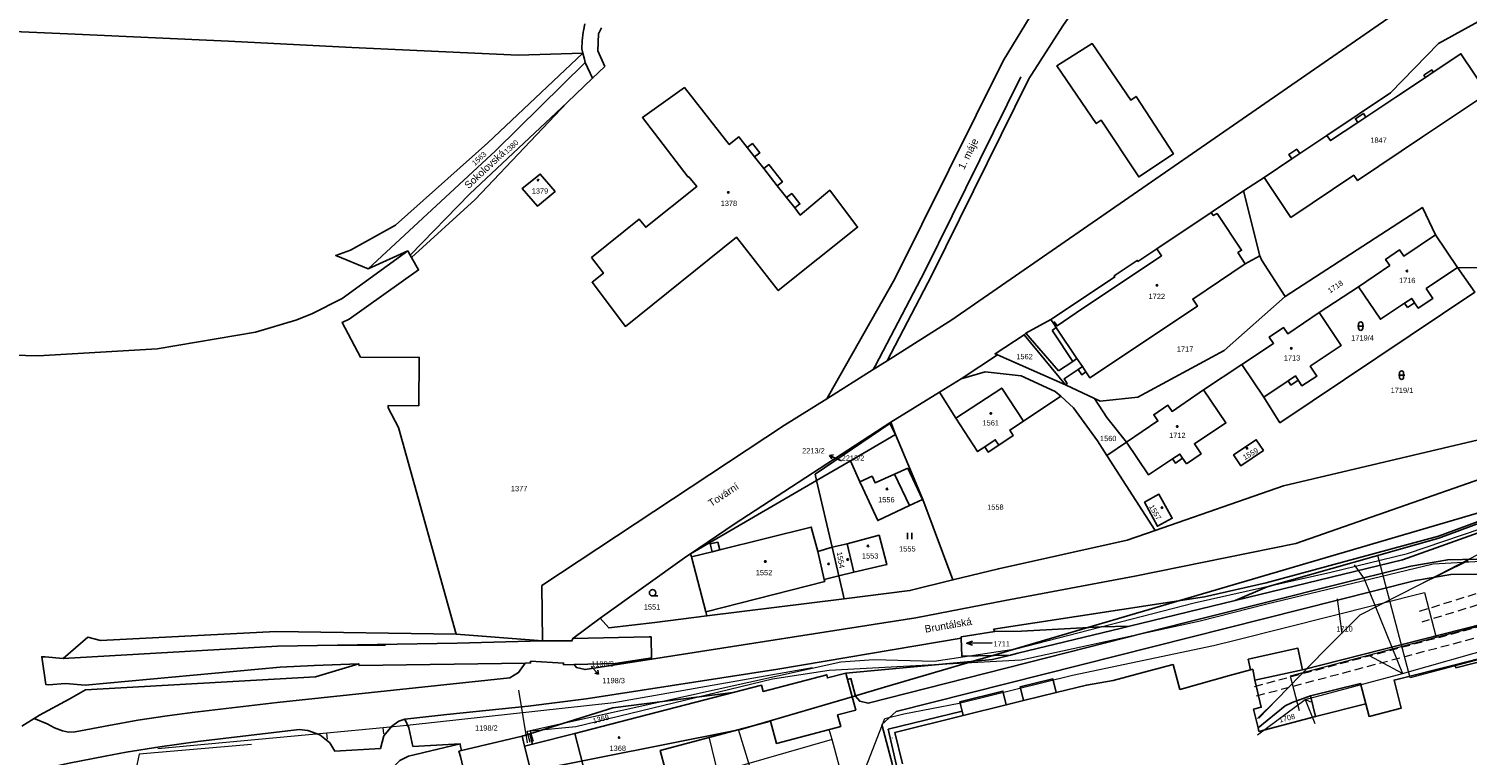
# Model space of a CAD drawing. Header units: metres. Extents: x -535942 to -530626, y -1087729 to -1086275.
# Tile 6 of 247: x -534818 to -534478, y -1087016 to -1086845. Entities that reach past the tile are written whole.
import ezdxf
from ezdxf.enums import TextEntityAlignment as Align

# ---------------------------------------------------------------- set-up
doc = ezdxf.new("R2010")
doc.units = ezdxf.units.M
doc.linetypes.add('B_CARA_03', pattern=[3, 2, -1])
for name, color, linetype in [('_blok katastr', 7, 'Continuous'), ('_blok podklad SS', 7, 'Continuous'), ('_blok SS sítě', 7, 'Continuous')]:
    doc.layers.add(name, color=color, linetype=linetype)
for name, color, linetype, lineweight in [('AG plyn', 251, 'G_POTR_632_PN', 13), ('AG silno NN', 251, 'G_VED_660_PN', 13), ('AG slabo podzemni', 251, 'G_VED_670_PN', 13), ('AG_SS kanal_déšť', 251, 'G_POTR_626_PN', 13), ('AG_SS náhon', 251, 'B_CARA_03', 13), ('AG_SS osvětlení', 251, 'HP_04_VO', 13), ('AG_SS voda pitna', 251, 'G_POTR_616_PN', 13), ('AG_SS voda uzitkova', 251, 'G_POTR_617_PN', 13)]:
    doc.layers.add(name, color=color, linetype=linetype, lineweight=lineweight)
for name, color, linetype, true_color in [('BT_BPEJ', 7, 'Continuous', 0x7fffff), ('BT_hranice_parcel', 7, 'Continuous', 0x007f00), ('BT_mapove_znacky', 7, 'Continuous', 0x007f00), ('BT_prvky_mapy', 7, 'Continuous', 0x007f00), ('BT_text_parcel', 7, 'Continuous', 0x007f00), ('BT_vnitrni_kresby', 7, 'Continuous', 0x007f00)]:
    doc.layers.add(name, color=color, linetype=linetype, true_color=true_color)
doc.layers.add('BT_hranice_budov', color=7, linetype='Continuous', lineweight=30, true_color=0x007f00)
doc.styles.add('BT_text_mapy_m', font='arial.ttf', dxfattribs={"height": 5})
doc.styles.add('ROMANS', font='romans')
doc.linetypes.add('G_POTR_616_PN', pattern='A,0.5,-1,2,-6.5,[2,hpfmlin.shx,S=1,R=0,X=0,Y=0],-6.5,2,-1,0.5', length=20)
doc.linetypes.add('G_POTR_617_PN', pattern='A,0.5,-1,2,-6.5,[1,hpfmlin.shx,S=1,R=0,X=0,Y=0],-6.5,2,-1,0.5', length=20)
doc.linetypes.add('G_POTR_626_PN', pattern='A,0.5,-1,2,-6.5,[8,hpfmlin.shx,S=1,R=0,X=0,Y=0],-6.5,2,-1,0.5', length=20)
doc.linetypes.add('G_POTR_632_PN', pattern='A,0.5,-1,2,-6.5,[13,hpfmlin.shx,S=1,R=0,X=0,Y=0],-6.5,2,-1,0.5', length=20)
doc.linetypes.add('G_VED_660_PN', pattern='A,0.5,-1,2,-6.5,[28,hpfmlin.shx,S=1,R=0,X=0,Y=0],-6.5,2,-1,0.5', length=20)
doc.linetypes.add('G_VED_670_PN', pattern='A,0.5,-1,2,-6.5,[31,hpfmlin.shx,S=1,R=0,X=0,Y=0],-6.5,2,-1,0.5', length=20)
doc.linetypes.add('HP_04_VO', pattern='A,0.5,-1,2,-5,[28,hpfmlin.shx,S=1,R=0,X=0,Y=0],-0.8,["VO",ROMANS,S=1.7,R=0,X=2.75,Y=-0.8],-7,2,-1,0.5', length=19.8)

# ---------------------------------------------------------------- blocks, each defined once
blk = doc.blocks.new('BT_symbol_304')
at = {"layer": 'BT_mapove_znacky', "lineweight": -3}
blk.add_line((0, 0), (1.25, 0), dxfattribs=at)
blk.add_circle((0, 0.75), 0.75, dxfattribs=at)
blk = doc.blocks.new('BT_symbol_306')
at = {"layer": 'BT_mapove_znacky', "lineweight": -3}
for p, q in [((-0.5, 0), (-0.5, 1.5)), ((0.5, 0), (0.5, 1.5))]:
    blk.add_line(p, q, dxfattribs=at)
blk = doc.blocks.new('BT_symbol_802')
at = {"layer": 'BT_mapove_znacky', "lineweight": -3}
blk.add_line((-3, 0), (3, 0), dxfattribs=at)
blk.add_lwpolyline([(1.6262, -0.5), (3, 0), (1.6262, 0.5)], dxfattribs=at)
blk = doc.blocks.new('BT_symbol_316')
at = {"layer": 'BT_mapove_znacky', "lineweight": -3}
blk.add_line((-0.75, 1), (0.75, 1), dxfattribs=at)
blk.add_lwpolyline([(0, 0), (0.1913, 0.0381), (0.3536, 0.1464), (0.4619, 0.3087), (0.5, 0.5), (0.5, 1.5), (0.4619, 1.6913), (0.3536, 1.8536), (0.1913, 1.9619), (0, 2), (-0.1913, 1.9619), (-0.3536, 1.8536), (-0.4619, 1.6913), (-0.5, 1.5), (-0.5, 0.5), (-0.4619, 0.3087), (-0.3536, 0.1464), (-0.1913, 0.0381), (0, 0)], dxfattribs=at)
blk = doc.blocks.new('BT_symbol_404')
at = {"layer": 'BT_mapove_znacky', "lineweight": -3}
blk.add_circle((0, 0), 0.175, dxfattribs=at)
blk = doc.blocks.new('BT_symbol_402')
at = {"layer": 'BT_mapove_znacky', "lineweight": -3}
blk.add_circle((0, 0), 0.175, dxfattribs=at)
blk = doc.blocks.new('BT_symbol_arrow')
at = {"layer": 'BT_text_parcel', "lineweight": -3}
for p in [(-0.5, 1.7), (0, 0), (0.5, 1.7)]:
    blk.add_line(p, (0, 2.5), dxfattribs=at)
blk = doc.blocks.new('_KATASTR')
at = {"layer": 'BT_BPEJ', "lineweight": -3}
blk.add_lwpolyline([(-534844.02, -1087048.52), (-534780.46, -1087035.89), (-534765.34, -1087032.89), (-534759.97, -1087031.83), (-534757.86, -1087031.41), (-534750.05, -1087029.86), (-534730.86, -1087026.05), (-534714.53, -1087022.81), (-534699.47, -1087019.82), (-534651.6, -1087010.32), (-534650, -1087010), (-534646.23, -1087008.89), (-534623.64, -1087002.26), (-534622.82, -1087002.02), (-534615.96, -1087000), (-534595.1, -1086993.87), (-534590.4, -1086992.49), (-534567.99, -1086985.9), (-534456, -1086953)], dxfattribs=at)
at = {"layer": 'BT_hranice_budov', "lineweight": -3}
for points in [[(-534557.88, -1086861.38), (-534556.63, -1086860.53), (-534547.81, -1086874.1), (-534556, -1086879.54), (-534564.91, -1086866.13), (-534566.03, -1086866.96), (-534575.36, -1086853.32), (-534567, -1086848.06), (-534557.88, -1086861.38)], [(-534511.6, -1086869.72), (-534510.78, -1086870.95), (-534504.3, -1086866.71), (-534502.4, -1086865.44), (-534495.32, -1086860.7), (-534488.38, -1086856.05), (-534486.52, -1086854.81), (-534480, -1086850.44), (-534473.7, -1086859.85), (-534489.03, -1086870.11), (-534504.38, -1086880.39), (-534505.28, -1086879.14), (-534520.1, -1086889.09), (-534526.43, -1086879.66), (-534519.88, -1086875.27), (-534518.03, -1086874.03), (-534511.6, -1086869.72)], [(-534685.16, -1086898.53), (-534673.86, -1086889.51), (-534672.33, -1086891.43), (-534660.3, -1086881.82), (-534662.17, -1086879.48), (-534662.29, -1086879.57), (-534673.11, -1086865.54), (-534663.21, -1086858.46), (-534652.64, -1086871.9), (-534650.36, -1086870.1), (-534648.38, -1086872.62), (-534646.66, -1086874.8), (-534644.49, -1086877.57), (-534641.3, -1086881.62), (-534639.11, -1086884.42), (-534637.19, -1086886.85), (-534635.87, -1086888.53), (-534628.91, -1086882.7), (-534622.36, -1086891.4), (-534641.07, -1086906.36), (-534650.95, -1086893.76), (-534677.12, -1086914.83), (-534685, -1086904.4), (-534682.34, -1086902.26), (-534685.16, -1086898.53)], [(-534693.73, -1086882.96), (-534697.89, -1086886.42), (-534701.5, -1086882.28), (-534697.21, -1086878.87), (-534693.73, -1086882.96)], [(-534570.75, -1086911.63), (-534575.27, -1086914.66), (-534575.86, -1086913.79), (-534576.19, -1086914.01), (-534575.46, -1086915.11), (-534575.24, -1086915.44), (-534570.58, -1086922.41), (-534569.31, -1086924.32), (-534568.47, -1086925.57), (-534567.53, -1086926.98), (-534542.17, -1086910.05), (-534543.28, -1086908.39), (-534530.86, -1086900.02), (-534532.6, -1086897.41), (-534531.75, -1086896.85), (-534537.54, -1086888.18), (-534538.42, -1086888.67), (-534538.92, -1086887.92), (-534551.72, -1086896.48), (-534550.6, -1086898.15), (-534570.75, -1086911.63)], [(-534496.76, -1086900.47), (-534497.75, -1086899.01), (-534494.45, -1086896.78), (-534493.46, -1086898.24), (-534486.02, -1086893.21), (-534480.78, -1086900.9), (-534488.17, -1086905.9), (-534486.6, -1086908.22), (-534490.05, -1086910.54), (-534490.94, -1086909.24), (-534491.61, -1086908.23), (-534493.3, -1086909.36), (-534498.98, -1086913.15), (-534504.19, -1086905.49), (-534496.76, -1086900.47)], [(-534520.77, -1086927.67), (-534526.51, -1086931.52), (-534531.65, -1086923.82), (-534524.21, -1086918.82), (-534525.2, -1086917.35), (-534521.84, -1086915.09), (-534520.85, -1086916.56), (-534513.4, -1086911.56), (-534508.21, -1086919.29), (-534515.54, -1086924.23), (-534513.98, -1086926.54), (-534517.51, -1086928.84), (-534518.38, -1086927.53), (-534519.06, -1086926.52), (-534520.77, -1086927.67)], [(-534599.13, -1086936.46), (-534588.34, -1086929.39), (-534583.2, -1086937.15), (-534586.44, -1086939.3), (-534585.61, -1086940.56), (-534589.03, -1086942.83), (-534589.86, -1086941.58), (-534592.36, -1086943.24), (-534594.03, -1086944.35), (-534599.13, -1086936.46)], [(-534544.76, -1086947.28), (-534545.65, -1086945.94), (-534546.31, -1086944.94), (-534548.03, -1086946.08), (-534553.72, -1086949.84), (-534558.92, -1086942.18), (-534551.49, -1086937.14), (-534552.47, -1086935.69), (-534549.12, -1086933.42), (-534548.14, -1086934.87), (-534540.72, -1086929.83), (-534535.45, -1086937.59), (-534542.87, -1086942.53), (-534541.31, -1086944.88), (-534544.76, -1086947.28)], [(-534533.65, -1086945.17), (-534528.3, -1086941.58), (-534526.6, -1086944.11), (-534531.95, -1086947.71), (-534533.65, -1086945.17)], [(-534613.63, -1086949.67), (-534610.13, -1086957.09), (-534617.6, -1086960.66), (-534621.08, -1086953.03), (-534621.78, -1086951.49), (-534618.93, -1086950.21), (-534618.23, -1086951.75), (-534613.63, -1086949.67)], [(-534551.23, -1086954.44), (-534548.11, -1086960.1), (-534551.62, -1086962), (-534554.62, -1086956.31), (-534551.23, -1086954.44)], [(-534661.56, -1086969.25), (-534661.48, -1086969.55), (-534658.19, -1086982.22), (-534630.08, -1086975.05), (-534630.2, -1086974.6), (-534631.75, -1086967.97), (-534633.28, -1086962.18), (-534654.87, -1086967.58), (-534656.66, -1086968.03), (-534661.56, -1086969.25)], [(-534615.41, -1086971.06), (-534617.26, -1086964.12), (-534624.83, -1086966.14), (-534623.27, -1086972.87), (-534615.41, -1086971.06)], [(-534624.83, -1086966.14), (-534628.32, -1086966.96), (-534626.75, -1086973.67), (-534623.27, -1086972.87)], [(-534481.15, -1086995.45), (-534481.36, -1086994.72), (-534495.77, -1086998.3), (-534494.08, -1087004.9), (-534501.65, -1087006.89), (-534502.42, -1087003.94), (-534514.33, -1087006.94), (-534527.65, -1087010.43), (-534527.86, -1087009.56), (-534528.93, -1087005.2), (-534527.09, -1087004.71), (-534528.59, -1086998.3), (-534529.11, -1086995.75), (-534529.6, -1086995.85), (-534534.59, -1086997.23), (-534545.42, -1087000.28), (-534546.3, -1087000.49), (-534547.92, -1086994.63), (-534553.51, -1086996.1), (-534562.01, -1086998.4), (-534568.35, -1086999.49), (-534575.47, -1087001.25), (-534583.21, -1087003.16), (-534587.26, -1087004.16), (-534597.4, -1087006.66), (-534613.53, -1087010.64), (-534611.75, -1087018.09)], [(-534442.58, -1086985.56), (-534481.15, -1086995.45)], [(-534626.32, -1087009.26), (-534627.05, -1087006.48), (-534622.79, -1087005.43), (-534624.74, -1086998.19), (-534625.14, -1086996.71), (-534629.46, -1086997.78), (-534629.64, -1086997.05), (-534644.65, -1087000.99), (-534645.04, -1086999.51), (-534651.74, -1087001.24), (-534674.23, -1087007.06), (-534689.08, -1087010.89), (-534685.82, -1087023.43), (-534671.19, -1087019.59), (-534671.04, -1087020.15), (-534667.78, -1087019.3), (-534668.93, -1087014.92), (-534642.91, -1087008.01), (-534641.52, -1087013.27), (-534626.32, -1087009.26)], [(-534715.79, -1087014.89), (-534716.4, -1087015.09), (-534716.06, -1087016.34), (-534711.31, -1087036.36), (-534696.34, -1087032.76), (-534697.83, -1087026.44), (-534700.94, -1087013.88), (-534701.49, -1087011.54), (-534715.79, -1087014.89)]]:
    blk.add_lwpolyline(points, dxfattribs=at)
at = {"layer": 'BT_hranice_parcel', "lineweight": -3}
for points in [[(-534457.42, -1086954.5), (-534485.18, -1086964.81), (-534525.72, -1086976.32), (-534533.24, -1086979.49), (-534493.78, -1086969.89), (-534465.8, -1086959.93)], [(-534687.16, -1086850.34), (-534687.42, -1086849.31), (-534687.35, -1086847.39), (-534687.09, -1086845.35), (-534687.05, -1086845.08), (-534686.71, -1086843.37)], [(-534444.99, -1086812.31), (-534490.83, -1086837.65), (-534600.14, -1086913.28), (-534615.38, -1086922.91), (-534604.81, -1086902.73), (-534581.94, -1086856.39), (-534573.9, -1086843.84), (-534564.53, -1086830.37), (-534552.12, -1086816.37), (-534544.29, -1086807.79), (-534528.58, -1086795.4), (-534387.22, -1086683.81), (-534372.23, -1086671.73), (-534370.29, -1086672.75), (-534366.72, -1086674.91), (-534357.46, -1086685.77), (-534347.15, -1086717.56), (-534334.38, -1086748.48), (-534333.96, -1086750.16), (-534348.89, -1086759.99), (-534376.28, -1086774.32), (-534410.42, -1086793.24)], [(-534511.6, -1086869.72), (-534496.61, -1086859.71), (-534485.29, -1086848.06), (-534389.73, -1086795.3)], [(-534588.02, -1086852.13), (-534581.59, -1086841.64), (-534575.94, -1086833.73)], [(-534687.16, -1086850.34), (-534702.4, -1086850.79), (-534741.67, -1086848.99), (-534770.75, -1086847.48), (-534806.97, -1086845.86), (-534830.58, -1086844.79)], [(-534827.74, -1086921.44), (-534815.66, -1086921.73), (-534787.58, -1086920.11), (-534764.45, -1086916.17), (-534754.88, -1086913.34), (-534751.11, -1086911.83), (-534743.98, -1086908.25), (-534728.5, -1086897)], [(-534682.81, -1086844.33), (-534683.51, -1086845.77)], [(-534683.51, -1086845.77), (-534683.65, -1086849.77)], [(-534566.03, -1086866.96), (-534575.36, -1086853.32), (-534567, -1086848.06), (-534557.88, -1086861.38), (-534556.63, -1086860.53), (-534547.81, -1086874.1)], [(-534687.16, -1086850.34), (-534686.81, -1086851.73), (-534686.62, -1086852.5), (-534707.81, -1086873.37), (-534737.81, -1086901.2), (-534745.49, -1086898.09), (-534741.96, -1086896.81), (-534731.41, -1086890.96), (-534709.57, -1086871.51), (-534687.16, -1086850.34)], [(-534737.81, -1086901.2), (-534728.5, -1086897), (-534727.91, -1086898.02), (-534727.6, -1086898.57), (-534712.6, -1086884.83), (-534690.89, -1086861.99), (-534684.87, -1086856.23), (-534686.62, -1086852.5)], [(-534683.65, -1086849.77), (-534681.96, -1086853.45)], [(-534613.56, -1086903.61), (-534588.02, -1086852.13)], [(-534504.3, -1086866.71), (-534504.89, -1086865.82), (-534503, -1086864.55), (-534502.4, -1086865.44), (-534495.32, -1086860.7), (-534488.38, -1086856.05), (-534488.72, -1086855.54), (-534486.86, -1086854.29), (-534486.52, -1086854.81), (-534480, -1086850.44), (-534473.7, -1086859.85), (-534489.03, -1086870.11), (-534504.38, -1086880.39), (-534505.28, -1086879.14), (-534520.1, -1086889.09), (-534526.43, -1086879.66), (-534519.88, -1086875.27), (-534520.56, -1086874.24), (-534518.72, -1086873.01), (-534518.03, -1086874.03), (-534511.6, -1086869.72), (-534510.78, -1086870.95), (-534504.3, -1086866.71)], [(-534681.96, -1086853.45), (-534684.87, -1086856.23)], [(-534673.11, -1086865.54), (-534663.21, -1086858.46), (-534652.64, -1086871.9), (-534650.36, -1086870.1), (-534648.38, -1086872.62), (-534647.16, -1086871.66), (-534645.45, -1086873.85), (-534646.66, -1086874.8), (-534644.49, -1086877.57), (-534643.27, -1086876.61), (-534640.08, -1086880.67), (-534641.3, -1086881.62), (-534639.11, -1086884.42), (-534637.89, -1086883.46), (-534635.97, -1086885.9), (-534637.19, -1086886.85)], [(-534547.81, -1086874.1), (-534556, -1086879.54), (-534564.91, -1086866.13), (-534566.03, -1086866.96)], [(-534701.5, -1086882.28), (-534697.21, -1086878.87), (-534693.73, -1086882.96), (-534697.89, -1086886.42), (-534701.5, -1086882.28)], [(-534531.28, -1086882.81), (-534526.43, -1086879.66)], [(-534567.53, -1086926.98), (-534542.17, -1086910.05), (-534543.28, -1086908.39), (-534530.86, -1086900.02), (-534527.43, -1086898.13), (-534531.28, -1086882.81), (-534538.92, -1086887.92), (-534551.72, -1086896.48), (-534556.2, -1086899.49), (-534556.37, -1086899.24), (-534561.82, -1086902.89), (-534561.66, -1086903.14), (-534571.86, -1086909.97), (-534576.72, -1086913.22), (-534582.65, -1086916.45), (-534583.08, -1086916.81)], [(-534486.02, -1086893.21), (-534489.09, -1086886.74), (-534521.44, -1086907.8)], [(-534496.76, -1086900.47), (-534497.75, -1086899.01), (-534494.45, -1086896.78), (-534493.46, -1086898.24), (-534486.02, -1086893.21), (-534480.78, -1086900.9), (-534488.17, -1086905.9), (-534486.6, -1086908.22), (-534490.05, -1086910.54), (-534490.94, -1086909.24), (-534492.63, -1086910.37)], [(-534727.6, -1086898.57), (-534725.93, -1086901.47), (-534742.3, -1086913.14), (-534743.98, -1086913.92), (-534739.61, -1086922.05), (-534725.78, -1086922.13), (-534725.9, -1086933.56), (-534733.15, -1086933.5), (-534733.15, -1086934.05), (-534730.67, -1086938.67), (-534717.1, -1086987.45)], [(-534567.53, -1086926.98), (-534568.47, -1086925.57), (-534569.47, -1086926.24), (-534570.3, -1086924.99), (-534573.63, -1086927.21), (-534572.87, -1086928.28), (-534573.29, -1086928.63), (-534566.42, -1086931.87), (-534565.11, -1086932.49), (-534556.24, -1086931.55), (-534535.86, -1086920.48), (-534521.44, -1086907.8), (-534527.03, -1086899.09), (-534527.43, -1086898.13)], [(-534480.78, -1086900.9), (-534476.74, -1086906.74), (-534522.7, -1086937.58), (-534526.51, -1086931.52)], [(-534504.19, -1086905.49), (-534496.76, -1086900.47)], [(-534437.59, -1086901.28), (-534480.78, -1086900.9)], [(-534696.67, -1086989.01), (-534696.84, -1086975.98), (-534639.62, -1086938.11), (-534629.58, -1086931.88), (-534629.25, -1086931.17), (-534613.56, -1086903.61)], [(-534515.54, -1086924.23), (-534508.21, -1086919.29), (-534513.4, -1086911.56), (-534504.19, -1086905.49), (-534498.98, -1086913.15), (-534493.3, -1086909.36), (-534492.63, -1086910.37)], [(-534520.85, -1086916.56), (-534513.4, -1086911.56)], [(-534583.08, -1086916.81), (-534573.29, -1086928.63), (-534589.34, -1086921.54), (-534589.92, -1086921.28), (-534583.08, -1086916.81)], [(-534540.72, -1086929.83), (-534531.65, -1086923.82), (-534524.21, -1086918.82), (-534525.2, -1086917.35), (-534521.84, -1086915.09), (-534520.85, -1086916.56)], [(-534615.38, -1086922.91), (-534618.67, -1086924.99), (-534629.58, -1086931.88)], [(-534589.34, -1086921.54), (-534597.94, -1086927.21), (-534592.22, -1086925.53), (-534583.74, -1086926.45), (-534575.69, -1086930.15), (-534574.42, -1086931.31), (-534571.4, -1086934.08), (-534565.71, -1086941.85), (-534563.5, -1086945.29), (-534558.92, -1086942.18), (-534563.54, -1086936.31), (-534566.42, -1086931.87)], [(-534515.54, -1086924.23), (-534513.98, -1086926.54), (-534517.51, -1086928.84), (-534518.38, -1086927.53), (-534520.09, -1086928.67), (-534520.77, -1086927.67), (-534526.51, -1086931.52), (-534531.65, -1086923.82)], [(-534594.03, -1086944.35), (-534599.13, -1086936.46), (-534603.06, -1086930.38), (-534614.51, -1086937.46), (-534613.44, -1086940.37), (-534606.94, -1086955.65), (-534599.86, -1086974.68), (-534589.13, -1086972.04), (-534558.75, -1086965.26), (-534552.14, -1086962.97)], [(-534603.06, -1086930.38), (-534597.94, -1086927.21)], [(-534558.92, -1086942.18), (-534551.49, -1086937.14), (-534552.47, -1086935.69), (-534549.12, -1086933.42), (-534548.14, -1086934.87), (-534540.72, -1086929.83), (-534535.45, -1086937.59), (-534542.87, -1086942.53), (-534541.31, -1086944.88), (-534544.76, -1086947.28)], [(-534574.42, -1086931.31), (-534583.2, -1086937.15), (-534586.44, -1086939.3), (-534585.61, -1086940.56), (-534589.03, -1086942.83), (-534591.53, -1086944.49), (-534592.36, -1086943.24), (-534594.03, -1086944.35)], [(-534563.5, -1086945.29), (-534552.14, -1086962.97), (-534521.86, -1086952.47), (-534453.47, -1086936.33)], [(-534632.05, -1086951.21), (-534624.04, -1086946.54), (-534613.44, -1086940.37), (-534614.72, -1086937.72), (-534632.32, -1086949.72), (-534632.05, -1086951.21)], [(-534544.76, -1086947.28), (-534545.65, -1086945.94), (-534547.36, -1086947.08), (-534548.03, -1086946.08), (-534553.72, -1086949.84), (-534558.92, -1086942.18)], [(-534531.95, -1086947.71), (-534533.65, -1086945.17), (-534528.3, -1086941.58), (-534526.6, -1086944.11)], [(-534526.6, -1086944.11), (-534531.95, -1086947.71)], [(-534624.04, -1086946.54), (-534621.78, -1086951.49), (-534621.08, -1086953.03)], [(-534632.05, -1086951.21), (-534661.75, -1086968.5)], [(-534628.32, -1086966.96), (-534632.05, -1086951.21)], [(-534606.94, -1086955.65), (-534607.02, -1086955.69), (-534610.13, -1086957.09), (-534617.6, -1086960.66), (-534621.08, -1086953.03)], [(-534554.62, -1086956.31), (-534551.23, -1086954.44), (-534548.11, -1086960.1)], [(-534551.62, -1086962), (-534554.62, -1086956.31)], [(-534455.75, -1086958.32), (-534455.92, -1086957.74), (-534456.66, -1086958.04), (-534460.16, -1086961), (-534466.92, -1086965.43), (-534476.18, -1086969.74), (-534483.09, -1086969.92), (-534491.78, -1086971.43), (-534510.11, -1086975.99), (-534554.58, -1086987.18), (-534619.89, -1087003.79), (-534621.82, -1087003.3), (-534622.81, -1087002.07), (-534623.91, -1086997.97), (-534624.74, -1086998.19)], [(-534548.11, -1086960.1), (-534551.62, -1086962)], [(-534623.27, -1086972.87), (-534615.41, -1086971.06), (-534617.26, -1086964.12), (-534624.83, -1086966.14)], [(-534626.75, -1086973.67), (-534623.27, -1086972.87), (-534624.83, -1086966.14), (-534628.32, -1086966.96), (-534626.75, -1086973.67)], [(-534657.94, -1086983.17), (-534670.17, -1086984.7), (-534681.05, -1086986), (-534683.06, -1086983.73), (-534662.64, -1086969.02), (-534661.75, -1086968.5), (-534661.56, -1086969.25), (-534661.48, -1086969.55)], [(-534661.48, -1086969.55), (-534658.19, -1086982.22), (-534657.94, -1086983.17), (-534625.48, -1086979.11), (-534626.75, -1086973.67)], [(-534546.3, -1087000.49), (-534547.92, -1086994.63), (-534553.51, -1086996.1), (-534562.01, -1086998.4), (-534568.35, -1086999.49), (-534575.47, -1087001.25), (-534576.26, -1086998.05), (-534584.01, -1086999.92), (-534583.21, -1087003.16), (-534587.26, -1087004.16), (-534588.06, -1087000.92), (-534598.2, -1087003.42), (-534597.66, -1087005.63), (-534597.4, -1087006.66), (-534613.53, -1087010.64), (-534611.75, -1087018.09)], [(-534614.09, -1087018.31), (-534616.6, -1087008.78), (-534613.28, -1087005.76), (-534509.15, -1086979.46), (-534490.71, -1086974.78), (-534482.38, -1086973.37), (-534475.68, -1086973.27)], [(-534441.52, -1086976.59), (-534517.36, -1086995.86)], [(-534599.86, -1086974.68), (-534610, -1086977.17), (-534625.48, -1086979.11)], [(-534533.24, -1086979.49), (-534558.16, -1086985.56)], [(-534689.51, -1086988.48), (-534683.06, -1086983.73)], [(-534442.77, -1086984.83), (-534481.36, -1086994.72), (-534495.77, -1086998.3), (-534494.08, -1087004.9), (-534501.65, -1087006.89), (-534502.42, -1087003.94), (-534503.66, -1086999.15), (-534515.48, -1087002.01)], [(-534717.1, -1086987.45), (-534696.67, -1086989.01), (-534716.83, -1086989.63), (-534759.2, -1086990.32), (-534809.83, -1086993.18), (-534803.98, -1086988.21), (-534801.01, -1086988.93), (-534759.62, -1086986.85), (-534717.1, -1086987.45)], [(-534670.95, -1086993.04), (-534670.96, -1086992.7), (-534671.07, -1086988.71), (-534671.09, -1086988.12), (-534671.49, -1086988.13), (-534689.51, -1086988.48), (-534689.74, -1086989.08), (-534696.67, -1086989.01)], [(-534586.3, -1086992.41), (-534584.5, -1086991.97), (-534560.08, -1086986.03), (-534558.16, -1086985.56), (-534564.86, -1086985.74), (-534583.65, -1086986.73), (-534589.98, -1086986.84), (-534597.93, -1086988.13), (-534597.92, -1086988.43), (-534597.79, -1086992.63), (-534586.3, -1086992.41)], [(-534680.13, -1087004.82), (-534699.65, -1087010.96), (-534701.49, -1087011.54), (-534715.79, -1087014.89), (-534716.01, -1087013.95), (-534716.16, -1087013.33), (-534727.29, -1087013.98), (-534728.24, -1087009.56), (-534729.15, -1087007.5), (-534719.27, -1087006.4), (-534700.06, -1087004.43), (-534686.4, -1087002.77), (-534641.2, -1086995.73), (-534597.92, -1086988.43)], [(-534527.86, -1087009.56), (-534528.93, -1087005.2), (-534527.09, -1087004.71), (-534528.59, -1086998.3), (-534517.36, -1086995.86), (-534518.45, -1086990.79), (-534530.17, -1086993.37), (-534529.6, -1086995.85), (-534534.59, -1086997.23), (-534545.42, -1087000.28), (-534546.3, -1087000.49)], [(-534700.78, -1086994.28), (-534702.35, -1086996.55), (-534704.42, -1086997.75), (-534759.29, -1087003.56), (-534779.35, -1087005.95), (-534785.26, -1087006.76), (-534792.18, -1087007.79), (-534799.06, -1087009), (-534806.98, -1087010.51), (-534808.51, -1087010.57), (-534809.95, -1087010.29), (-534811.81, -1087009.58), (-534813.61, -1087008.61), (-534816.67, -1087007.4), (-534815.38, -1087006.58), (-534808.42, -1087002.83), (-534804.51, -1087000.58), (-534750.28, -1086997.5), (-534740, -1086994.5)], [(-534809.83, -1086993.18), (-534814.01, -1086992.85), (-534814.86, -1086992.8), (-534813.85, -1086999.36), (-534813.22, -1086999.39), (-534809.27, -1086999.1), (-534804.64, -1086999.49), (-534758.58, -1086995.28), (-534750.61, -1086994.9), (-534740, -1086994.5), (-534739.99, -1086994.88), (-534700.78, -1086994.28), (-534699.5, -1086994.26), (-534699.51, -1086993.88), (-534691.74, -1086994.3), (-534691.73, -1086994.7), (-534689.25, -1086994.64)], [(-534689.25, -1086994.64), (-534679.55, -1086994.41), (-534671.34, -1086993.1), (-534670.95, -1086993.04), (-534670.94, -1086993.39), (-534686.66, -1086995.84), (-534688.7, -1086995.36), (-534689.25, -1086994.64)], [(-534586.3, -1086992.41), (-534590.53, -1086993.44), (-534625.14, -1086996.71)], [(-534644.65, -1087000.99), (-534629.64, -1086997.05), (-534629.46, -1086997.78), (-534625.14, -1086996.71), (-534624.74, -1086998.19), (-534622.79, -1087005.43), (-534627.05, -1087006.48), (-534626.32, -1087009.26), (-534641.52, -1087013.27), (-534642.91, -1087008.01), (-534668.93, -1087014.92), (-534667.78, -1087019.3), (-534671.04, -1087020.15), (-534671.19, -1087019.59), (-534685.82, -1087023.43)], [(-534680.13, -1087004.82), (-534651.74, -1087001.24), (-534674.23, -1087007.06), (-534689.08, -1087010.89), (-534699.08, -1087013.41), (-534700.94, -1087013.88)], [(-534644.65, -1087000.99), (-534645.04, -1086999.51), (-534651.74, -1087001.24)], [(-534515.48, -1087002.01), (-534514.33, -1087006.94), (-534527.65, -1087010.43), (-534527.86, -1087009.56), (-534521.46, -1087004.38), (-534519.82, -1087003.57), (-534515.48, -1087002.01)], [(-534729.15, -1087007.5), (-534730.61, -1087007.98), (-534732.22, -1087009.17), (-534734.15, -1087011.5), (-534734.94, -1087014.43), (-534745.71, -1087015.06), (-534746.86, -1087013.13), (-534749.25, -1087011.23), (-534752.08, -1087010.2), (-534754.14, -1087009.99), (-534778.03, -1087012.81), (-534786.99, -1087014.04), (-534794.92, -1087015.34), (-534799.86, -1087016.24), (-534808.38, -1087017.9), (-534812.28, -1087018.77), (-534815.72, -1087019.6), (-534818.63, -1087020.46)], [(-534819.53, -1087009.22), (-534816.67, -1087007.4)], [(-534715.79, -1087014.89), (-534716.4, -1087015.09), (-534716.06, -1087016.34), (-534711.31, -1087036.36), (-534696.34, -1087032.76), (-534697.83, -1087026.44), (-534700.94, -1087013.88), (-534701.49, -1087011.54)], [(-534716.16, -1087013.33), (-534728.33, -1087016.27), (-534730.38, -1087017.29), (-534732.6, -1087019.53), (-534732.26, -1087019.78), (-534730.06, -1087021.2), (-534730.86, -1087022.82), (-534731.08, -1087024.42), (-534730.85, -1087026.14), (-534731.13, -1087027.95), (-534730.93, -1087028.92), (-534730.57, -1087030.61), (-534731.56, -1087030.86), (-534730.8, -1087034.02), (-534730.13, -1087035.14), (-534728.77, -1087037.7), (-534727.25, -1087039.17), (-534725.11, -1087040.22), (-534724.36, -1087039.05), (-534722.54, -1087039.09), (-534717.81, -1087037.94)]]:
    blk.add_lwpolyline(points, dxfattribs=at)
at = {"layer": 'BT_text_parcel', "lineweight": -3}
for p, q in [((-534626.11, -1086946.53), (-534626.66, -1086946.29)), ((-534685.2, -1086995.1), (-534685.2, -1086995.1))]:
    blk.add_line(p, q, dxfattribs=at)
at = {"layer": 'BT_vnitrni_kresby', "lineweight": -3}
for points in [[(-534606.5, -1086901.75), (-534583.86, -1086855.87)], [(-534488.38, -1086856.05), (-534486.52, -1086854.81)], [(-534713.83, -1086883.53), (-534690.89, -1086861.99)], [(-534644.49, -1086877.57), (-534641.3, -1086881.62)], [(-534727.91, -1086898.02), (-534713.83, -1086883.53)], [(-534639.11, -1086884.42), (-534637.19, -1086886.85)], [(-534538.92, -1086887.92), (-534538.42, -1086888.67)], [(-534538.42, -1086888.67), (-534537.54, -1086888.18)], [(-534537.54, -1086888.18), (-534531.75, -1086896.85)], [(-534551.72, -1086896.48), (-534550.6, -1086898.15)], [(-534550.6, -1086898.15), (-534570.75, -1086911.63)], [(-534531.75, -1086896.85), (-534532.6, -1086897.41)], [(-534532.6, -1086897.41), (-534530.86, -1086900.02)], [(-534618.16, -1086924.01), (-534606.5, -1086901.75)], [(-534493.3, -1086909.36), (-534491.61, -1086908.23)], [(-534491.61, -1086908.23), (-534490.94, -1086909.24)], [(-534576.19, -1086914.01), (-534576.72, -1086913.22)], [(-534570.75, -1086911.63), (-534575.27, -1086914.66)], [(-534582.65, -1086916.45), (-534574.95, -1086925.33)], [(-534576.46, -1086915.77), (-534575.46, -1086915.11)], [(-534576.23, -1086916.11), (-534576.46, -1086915.77)], [(-534576.23, -1086916.11), (-534571.58, -1086923.08)], [(-534575.86, -1086913.79), (-534576.19, -1086914.01)], [(-534576.19, -1086914.01), (-534575.46, -1086915.11)], [(-534575.27, -1086914.66), (-534575.86, -1086913.79)], [(-534575.46, -1086915.11), (-534575.24, -1086915.44)], [(-534575.24, -1086915.44), (-534570.58, -1086922.41)], [(-534574.95, -1086925.33), (-534571.58, -1086923.08)], [(-534571.58, -1086923.08), (-534570.58, -1086922.41)], [(-534570.58, -1086922.41), (-534569.31, -1086924.32)], [(-534618.16, -1086924.01), (-534618.67, -1086924.99)], [(-534570.3, -1086924.99), (-534569.31, -1086924.32)], [(-534569.31, -1086924.32), (-534568.47, -1086925.57)], [(-534520.77, -1086927.67), (-534519.06, -1086926.52)], [(-534519.06, -1086926.52), (-534518.38, -1086927.53)], [(-534599.13, -1086936.46), (-534588.34, -1086929.39)], [(-534588.34, -1086929.39), (-534583.2, -1086937.15)], [(-534614.51, -1086937.46), (-534651.5, -1086961.54)], [(-534592.36, -1086943.24), (-534589.86, -1086941.58)], [(-534589.86, -1086941.58), (-534589.03, -1086942.83)], [(-534518.92, -1086966.05), (-534447.62, -1086941.11)], [(-534548.03, -1086946.08), (-534546.31, -1086944.94)], [(-534546.31, -1086944.94), (-534545.65, -1086945.94)], [(-534621.78, -1086951.49), (-534618.93, -1086950.21)], [(-534618.93, -1086950.21), (-534618.23, -1086951.75)], [(-534618.23, -1086951.75), (-534613.63, -1086949.67)], [(-534613.63, -1086949.67), (-534610.47, -1086948.28)], [(-534613.63, -1086949.67), (-534610.13, -1086957.09)], [(-534610.47, -1086948.28), (-534607.02, -1086955.69)], [(-534485.28, -1086964.37), (-534457.61, -1086954.12)], [(-534651.5, -1086961.54), (-534661.75, -1086968.5)], [(-534654.87, -1086967.58), (-534633.28, -1086962.18)], [(-534633.28, -1086962.18), (-534631.75, -1086967.97)], [(-534525.93, -1086975.34), (-534485.28, -1086964.37)], [(-534657.12, -1086966.18), (-534655.33, -1086965.73)], [(-534656.66, -1086968.03), (-534657.12, -1086966.18)], [(-534656.66, -1086968.03), (-534654.87, -1086967.58)], [(-534655.33, -1086965.73), (-534654.87, -1086967.58)], [(-534631.75, -1086967.97), (-534628.32, -1086966.96)], [(-534556.91, -1086973.76), (-534518.92, -1086966.05)], [(-534661.56, -1086969.25), (-534656.66, -1086968.03)], [(-534631.75, -1086967.97), (-534630.2, -1086974.6)], [(-534630.2, -1086974.6), (-534626.75, -1086973.67)], [(-534630.2, -1086974.6), (-534630.08, -1086975.05)], [(-534587.52, -1086979.52), (-534556.91, -1086973.76)], [(-534630.08, -1086975.05), (-534658.19, -1086982.22)], [(-534540.5, -1086978.67), (-534525.93, -1086975.34)], [(-534608.6, -1086983.62), (-534587.52, -1086979.52)], [(-534590.29, -1086986.26), (-534540.5, -1086978.67)], [(-534608.6, -1086983.62), (-534670.94, -1086993.39)], [(-534590.29, -1086986.26), (-534589.98, -1086986.84)], [(-534442.58, -1086985.56), (-534481.15, -1086995.45)], [(-534481.15, -1086995.45), (-534481.36, -1086994.72)], [(-534529.6, -1086995.85), (-534529.11, -1086995.75)], [(-534529.11, -1086995.75), (-534528.59, -1086998.3)], [(-534583.21, -1087003.16), (-534575.47, -1087001.25)], [(-534597.4, -1087006.66), (-534587.26, -1087004.16)], [(-534514.33, -1087006.94), (-534502.42, -1087003.94)], [(-534597.66, -1087005.63), (-534615.11, -1087009.92)], [(-534699.65, -1087010.96), (-534699.08, -1087013.41)], [(-534685.82, -1087023.43), (-534689.08, -1087010.89)], [(-534615.11, -1087009.92), (-534613.13, -1087018.43)]]:
    blk.add_lwpolyline(points, dxfattribs=at)
at = {"layer": 'BT_mapove_znacky', "lineweight": -3}
for name, p in [('BT_symbol_404', (-534697.73, -1086880.29)), ('BT_symbol_404', (-534652.85, -1086883.19)), ('BT_symbol_404', (-534492.74, -1086901.75)), ('BT_symbol_404', (-534551.72, -1086905.11)), ('BT_symbol_316', (-534503.64, -1086915.75)), ('BT_symbol_404', (-534520, -1086920.01)), ('BT_symbol_316', (-534494, -1086927.33)), ('BT_symbol_404', (-534590.91, -1086935.37)), ('BT_symbol_404', (-534546.93, -1086938.45)), ('BT_symbol_404', (-534530.44, -1086943.59)), ('BT_symbol_404', (-534615.41, -1086953.2)), ('BT_symbol_404', (-534550.51, -1086957.6)), ('BT_symbol_306', (-534610.08, -1086965.06)), ('BT_symbol_404', (-534619.9, -1086966.64)), ('BT_symbol_404', (-534644.12, -1086970.31)), ('BT_symbol_402', (-534629.2, -1086970.88)), ('BT_symbol_404', (-534624.69, -1086969.84)), ('BT_symbol_304', (-534670.72, -1086978.45)), ('BT_symbol_404', (-534678.62, -1087011.87))]:
    blk.add_blockref(name, p, dxfattribs=at)
at = {"layer": 'BT_mapove_znacky', "lineweight": -3, "rotation": 180.96}
blk.add_blockref('BT_symbol_802', (-534593.59, -1086989.56), dxfattribs=at)
at = {"layer": 'BT_text_parcel', "lineweight": -3}
for p, rotation in [((-534626.66, -1086946.29), 66.57), ((-534685.2, -1086995.1), 224.1199999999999)]:
    blk.add_blockref('BT_symbol_arrow', p, dxfattribs=dict(at, rotation=rotation))
at = {"layer": 'BT_prvky_mapy', "lineweight": -3, "style": 'BT_text_mapy_m'}
for s, rotation, p in [('Sokolovská', 43.2, (-534714.15, -1086882.47)), ('1. máje', 63.61, (-534597.23, -1086877.95)), ('Tovární', 33.5, (-534656.88, -1086957.47))]:
    blk.add_text(s, height=1.7, rotation=rotation, dxfattribs=at).set_placement(p)
blk.add_text('Bruntálská', height=1.7, rotation=9.66, dxfattribs=at).set_placement((-534600.96, -1086985.35), align=Align.MIDDLE_CENTER)
at = {"layer": 'BT_text_parcel', "lineweight": -3, "style": 'BT_text_mapy_m'}
for s, rotation, p in [('1380', 43.2, (-534705.05, -1086874.22)), ('1563', 42.85, (-534712.63, -1086876.97)), ('1559', 29.85, (-534531.01, -1086946.41)), ('1557', 299.99, (-534553.64, -1086957.34)), ('1554', 278.91, (-534627.25, -1086968.14)), ('1369', 14.46, (-534684.66, -1087008.58)), ('1708', 14.68, (-534522.76, -1087008.37))]:
    blk.add_text(s, height=1.25, rotation=rotation, dxfattribs=at).set_placement(p)
for s, p in [('1847', (-534501.36, -1086871.48)), ('1379', (-534699.23, -1086883.47)), ('1378', (-534654.65, -1086886.39)), ('1716', (-534494.6, -1086904.6)), ('1722', (-534553.69, -1086908.36)), ('1717', (-534547.02, -1086920.79)), ('1562', (-534584.9, -1086922.56)), ('1713', (-534521.79, -1086922.88)), ('1561', (-534592.86, -1086938.21)), ('1712', (-534548.84, -1086941.16)), ('2213/2', (-534626.11, -1086946.53)), ('1377', (-534704.15, -1086953.72)), ('1556', (-534617.5, -1086956.35)), ('1558', (-534591.77, -1086958.11)), ('1555', (-534612.55, -1086967.95)), ('1553', (-534621.32, -1086969.61)), ('1552', (-534646.37, -1086973.56)), ('1551', (-534672.79, -1086981.67)), ('1710', (-534509.4, -1086986.87)), ('1711', (-534590.28, -1086990.37)), ('1198/3', (-534685.2, -1086995.1)), ('1368', (-534680.88, -1087015.02))]:
    blk.add_text(s, height=1.25, dxfattribs=at).set_placement(p)
blk.add_text('1718', height=1.25, rotation=34.08, dxfattribs=at).set_placement((-534509.25, -1086905.98), align=Align.CENTER)
for s, p in [('1719/4', (-534503.21, -1086918.15)), ('1719/1', (-534493.9, -1086930.55)), ('1560', (-534563.22, -1086941.9)), ('1198/2', (-534709.94, -1087010.24))]:
    blk.add_text(s, height=1.25, dxfattribs=at).set_placement(p, align=Align.CENTER)
blk.add_text('2213/2', height=1.25, dxfattribs=at).set_placement((-534630.1, -1086944.8), align=Align.RIGHT)
blk.add_text('1198/3', height=1.25, dxfattribs=at).set_placement((-534682.59, -1086997.79), align=Align.TOP_LEFT)
blk = doc.blocks.new('kanalizace SS')
at = {"layer": 'AG_SS kanal_déšť', "ltscale": 0.7}
for p, q in [((-534505.18, -1086971.13), (-534502.85, -1086974.42)), ((-534502.85, -1086974.42), (-534493.79, -1086996.76)), ((-534509.21, -1086979.09), (-534508.07, -1086987.3)), ((-534747.86, -1086990.07), (-534733.76, -1086990.07)), ((-534493.79, -1086996.76), (-534464.27, -1086988.38)), ((-534493.79, -1086996.76), (-534501.54, -1086992.57)), ((-534632.97, -1086995.43), (-534679.85, -1087003.65)), ((-534516.71, -1087002.87), (-534493.79, -1086996.76)), ((-534679.85, -1087003.65), (-534727.95, -1087008.96)), ((-534527.95, -1087011.25), (-534516.71, -1087002.87)), ((-534516.71, -1087002.87), (-534514.47, -1087008.58)), ((-534515.43, -1087003.52), (-534516.71, -1087002.87)), ((-534747.6, -1087010.8), (-534787.43, -1087014.54)), ((-534734.28, -1087009.55), (-534747.6, -1087010.8)), ((-534747.4, -1087012.25), (-534747.6, -1087010.8)), ((-534727.95, -1087008.96), (-534734.28, -1087009.55)), ((-534734.15, -1087010.99), (-534734.28, -1087009.55)), ((-534657.41, -1087011.69), (-534655.37, -1087020.13)), ((-534628.32, -1087012.37), (-534629.09, -1087010.01)), ((-534614.22, -1087011.93), (-534614.19, -1087011.99)), ((-534628.32, -1087012.37), (-534655.37, -1087020.13)), ((-534625.52, -1087022.9), (-534628.32, -1087012.37))]:
    blk.add_line(p, q, dxfattribs=at)
blk = doc.blocks.new('náhon')
at = {"layer": 'AG_SS náhon'}
for p, q in [((-534419.19, -1086960.03), (-534489.91, -1086982.15)), ((-534418.6, -1086963), (-534489.18, -1086984.61)), ((-534463.05, -1086982.39), (-534528.82, -1086999.89)), ((-534528.21, -1087002.02), (-534463.76, -1086984.93))]:
    blk.add_line(p, q, dxfattribs=at)
blk = doc.blocks.new('ss pitná voda')
at = {"layer": 'AG_SS voda pitna', "ltscale": 0.7}
for p, q in [((-534765.38, -1087013.55), (-534791.89, -1087015.76)), ((-534791.89, -1087015.76), (-534794.97, -1087030.49))]:
    blk.add_line(p, q, dxfattribs=at)
blk = doc.blocks.new('ss prumyslová voda')
at = {"layer": 'AG_SS voda uzitkova', "ltscale": 0.7}
blk.add_lwpolyline([(-534406.07, -1086974.96), (-534491.98, -1086997.78), (-534499.58, -1086968.9)], dxfattribs=at)
blk = doc.blocks.new('ss plyn')
at = {"layer": 'AG plyn', "color": 251, "lineweight": 15, "ltscale": 0.5}
for p, q in [((-534478.25, -1086970.12), (-534490.11, -1086975.99)), ((-534490.11, -1086975.99), (-534503.87, -1086982.98)), ((-534503.87, -1086982.98), (-534512.25, -1086991.42)), ((-534512.25, -1086991.42), (-534523.53, -1087002.99)), ((-534523.53, -1087002.99), (-534527.68, -1087007.29))]:
    blk.add_line(p, q, dxfattribs=at)
blk = doc.blocks.new('SS nízké napětí')
at = {"layer": 'AG silno NN', "ltscale": 0.7}
for p, q in [((-534453.18305, -1086956.80683), (-534490.10637, -1086975.99277)), ((-534490.10637, -1086975.99277), (-534503.86762, -1086982.97687)), ((-534503.86762, -1086982.97687), (-534512.24854, -1086991.4169)), ((-534512.24854, -1086991.4169), (-534523.52656, -1087002.99055)), ((-534523.52656, -1087002.99055), (-534527.96039, -1087007.36918))]:
    blk.add_line(p, q, dxfattribs=at)
blk = doc.blocks.new('ss_vo')
at = {"layer": 'AG_SS osvětlení', "ltscale": 0.7}
for p, q in [((-534532.92319, -1086988.80791), (-534488.55677, -1086977.65293)), ((-534488.55677, -1086977.65293), (-534485.83141, -1086988.23749)), ((-534456.8031, -1086980.68252), (-534485.83141, -1086988.23749)), ((-534485.83141, -1086988.23749), (-534520.25975, -1086997.38965)), ((-534571.638, -1086997.169), (-534538.399, -1086990.126)), ((-534538.39927, -1086990.12623), (-534532.92319, -1086988.80791)), ((-534598.401, -1087003.721), (-534571.638, -1086997.169)), ((-534520.25975, -1086997.38965), (-534518.15551, -1087005.50236)), ((-534611.42, -1087006.274), (-534598.401, -1087003.721)), ((-534621.611, -1087021.953), (-534615.952, -1087007.402)), ((-534615.952, -1087007.402), (-534611.42, -1087006.274)), ((-534650.543, -1087009.87), (-534645.033, -1087027.889))]:
    blk.add_line(p, q, dxfattribs=at)
blk = doc.blocks.new('ss sdělovací kabel')
at = {"layer": 'AG slabo podzemni', "ltscale": 0.7}
for p, q in [((-534492.62104, -1086968.39596), (-534468.45583, -1086960.21976)), ((-534486.57355, -1086970.9252), (-534526.11009, -1086980.49967)), ((-534510.69953, -1086972.84745), (-534492.62104, -1086968.39596)), ((-534464.27776, -1086969.7535), (-534486.57355, -1086970.9252)), ((-534542.961, -1086980.107), (-534510.69953, -1086972.84745)), ((-534584.998, -1086990.914), (-534542.961, -1086980.107)), ((-534526.11009, -1086980.49967), (-534541.54307, -1086984.38302)), ((-534541.543, -1086984.383), (-534583.722, -1086993.638)), ((-534604.315, -1086993.808), (-534584.998, -1086990.914)), ((-534699.58, -1087010.21), (-534626.27, -1086993.978)), ((-534583.722, -1086993.638), (-534629.078, -1086996.02)), ((-534626.27, -1086993.978), (-534618.526, -1086993.467)), ((-534618.526, -1086993.467), (-534604.315, -1086993.808)), ((-534642.438, -1086998.063), (-534688.815, -1087009.38)), ((-534629.078, -1086996.02), (-534642.438, -1086998.063)), ((-534700.197, -1087013.146), (-534702.26, -1087000.658)), ((-534688.815, -1087009.38), (-534700.303, -1087010.465)), ((-534699.643, -1087013.018), (-534700.303, -1087010.465)), ((-534698.835, -1087012.827), (-534699.58, -1087010.21))]:
    blk.add_line(p, q, dxfattribs=at)

msp = doc.modelspace()

# ---------------------------------------------------------------- block references
at = {"layer": '_blok katastr', "lineweight": -3}
msp.add_blockref('_KATASTR', (0, 0), dxfattribs=at)
at = {"layer": '_blok podklad SS'}
msp.add_blockref('náhon', (0, 0), dxfattribs=at)
at = {"layer": '_blok SS sítě'}
for name in ['kanalizace SS', 'ss_vo', 'SS nízké napětí', 'ss pitná voda', 'ss prumyslová voda', 'ss plyn', 'ss sdělovací kabel']:
    msp.add_blockref(name, (0, 0), dxfattribs=at)

doc.saveas('drawing.dxf')
